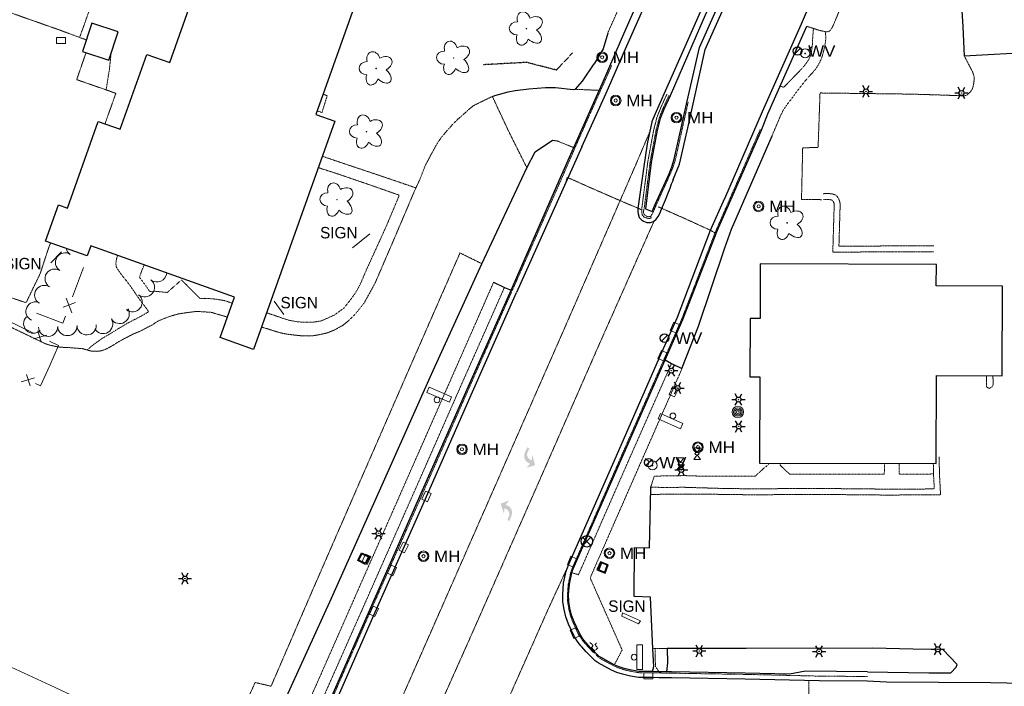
# Model space of a CAD drawing. Extents: x 386588 to 390135, y 96998 to 113606.
# Tile 9 of 93: x 387233 to 387647, y 97988 to 98268. Entities that reach past the tile are written whole.
import ezdxf
from ezdxf.enums import TextEntityAlignment as Align

# ---------------------------------------------------------------- set-up
doc = ezdxf.new("R2010")
doc.units = 0
doc.header["$MEASUREMENT"] = 0
for name, pattern in [('Wisdot1', [0.0625, 0.03125, -0.03125]), ('Wisdot3', [0.1875, 0.125, -0.0625]), ('Wisdot5', [0.1, 0.05, -0.05]), ('Wisdot6', [0.375, 0.125, -0.0625, 0.03125, -0.0625, 0.03125, -0.0625])]:
    doc.linetypes.add(name, pattern=pattern)
for name, color, linetype, lineweight in [('E_BLD', 241, 'Continuous', 25), ('E_BLD_HvyDash', 241, 'Wisdot3', 25), ('E_DRN', 40, 'Continuous', 15), ('E_DTM_SlopeTop', 3, 'Wisdot1', 25), ('E_DWY', 2, 'Wisdot3', 15), ('E_LAND_Vegetation', 3, 'Continuous', 15), ('E_LTG', 21, 'Continuous', 25), ('E_MISCPROP', 30, 'Continuous', 15), ('E_MISCPROP_Railing', 30, 'Continuous', 15), ('E_PATH_Sidewalk', 2, 'Wisdot5', 15), ('E_RDWY', 21, 'Continuous', 25), ('E_RDWY_AsphConc', 200, 'Continuous', 25), ('E_RDWY_C_and_G', 21, 'Continuous', 25), ('E_RDWY_PavtEdge', 200, 'Wisdot3', 15), ('E_SGN', 21, 'Continuous', 15), ('E_SIG', 5, 'Continuous', 30), ('E_STRUCT_Joint', 200, 'Wisdot3', 15), ('E_UTL_AG', 30, 'Continuous', 15), ('E_UTL_MH', 30, 'Continuous', 15), ('E_UTL_W', 5, 'Continuous', 25), ('E_UTL_WHydrant', 4, 'Continuous', 15), ('E_WTR_FlowLine', 4, 'Wisdot6', 15), ('P_PM', 7, 'Continuous', 25)]:
    doc.layers.add(name, color=color, linetype=linetype, lineweight=lineweight)
doc.styles.add('Style-dot_font5', font='dot_font5.shx')

# ---------------------------------------------------------------- blocks, each defined once
blk = doc.blocks.new('BSGN')
at = {"layer": 'E_SGN', "style": 'Style-dot_font5'}
blk.add_text('SIGN', height=12, dxfattribs=at).set_placement((0.0004433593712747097, 0), align=Align.MIDDLE_CENTER)
blk = doc.blocks.new('HYD')
at = {"layer": 'E_UTL_WHydrant'}
for p, q in [((-3.83600000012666, 3.837999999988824), (-8.317000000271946, 8.317999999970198)), ((3.838999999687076, 3.837999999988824), (8.31899999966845, 8.317999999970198))]:
    blk.add_line(p, q, dxfattribs=at)
for radius in [5.484997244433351, 0.4195217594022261]:
    blk.add_circle((-0.000391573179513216, 0.0004718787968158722), radius, dxfattribs=at)
blk = doc.blocks.new('INLET')
at = {"layer": 'E_DRN', "flags": 128}
blk.add_lwpolyline([(-7.5, 10), (7.5, 10), (7.5, 0), (-7.5, 0)], close=True, dxfattribs=at)
blk = doc.blocks.new('LPOL')
at = {"layer": 'E_LTG'}
for p, q in [((-4, 0), (-1.5, 0)), ((-0.75, 1.299000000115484), (-2, 3.464000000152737)), ((0.75, 1.299000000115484), (2, 3.464000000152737)), ((1.5, 0), (4, 0)), ((-2, -3.464000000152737), (-0.75, -1.299000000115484)), ((2, -3.464000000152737), (0.75, -1.299000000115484))]:
    blk.add_line(p, q, dxfattribs=at)
for radius in [1.5, 1.5, 1.5, 0.125]:
    blk.add_circle((0, 0), radius, dxfattribs=at)
blk = doc.blocks.new('MH')
at = {"layer": 'E_UTL_MH'}
for radius in [5, 4, 1.5]:
    blk.add_circle((3.053387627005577e-05, -0.0003567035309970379), radius, dxfattribs=at)
at = {"layer": 'E_UTL_MH', "style": 'Style-dot_font5', "width": 1.111111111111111}
blk.add_text('MH', height=10.8, dxfattribs=at).set_placement((10, -0.001000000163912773), align=Align.MIDDLE_LEFT)
blk = doc.blocks.new('MTR')
at = {"layer": 'E_UTL_AG', "flags": 128}
for points in [[(-3.75, 6.495000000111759), (3.75, 6.495000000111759), (0, 1.25)], [(-3.75, -6.495000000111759), (3.75, -6.495000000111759), (0, -1.25)]]:
    blk.add_lwpolyline(points, close=True, dxfattribs=at)
at = {"layer": 'E_UTL_AG'}
blk.add_ellipse((0, 0), major_axis=(2.5, 0), ratio=0.5, dxfattribs=at)
blk = doc.blocks.new('PBX')
at = {"layer": 'E_SIG'}
for p, q in [((4.944999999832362, 5.103999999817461), (-5.132000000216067, -5.077000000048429)), ((-5.132000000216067, 5), (5.03899999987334, -5.171000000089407))]:
    blk.add_line(p, q, dxfattribs=at)
blk.add_circle((-8.966494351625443e-05, 0.0004826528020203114), 7.214024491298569, dxfattribs=at)
blk = doc.blocks.new('POLE')
at = {"layer": 'E_MISCPROP'}
for radius in [4.463423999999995, 3.347567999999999, 2.231711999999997, 1.115855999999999]:
    blk.add_circle((0.0004759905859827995, -0.00033181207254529), radius, dxfattribs=at)
blk = doc.blocks.new('SGN')
at = {"flags": 128}
blk.add_lwpolyline([(-15, 3.500000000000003), (-15, 10.5), (15, 10.5), (15, 3.499999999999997)], close=True, dxfattribs=at)
blk.add_circle((0, 0), 3.500000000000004)
blk = doc.blocks.new('SIGN')
at = {"layer": 'E_SGN', "lineweight": 13, "style": 'Style-dot_font5'}
blk.add_text('SIGN', height=12, dxfattribs=at).set_placement((0.0004433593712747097, 0), align=Align.MIDDLE_CENTER)
blk = doc.blocks.new('DTRE')
at = {"layer": 'E_LAND_Vegetation'}
blk.add_circle((-0.1836800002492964, 0), 0.1831067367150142, dxfattribs=at)
for centre, major_axis, ratio in [((-1.870302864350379, 5.319684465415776), (1.359319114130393, -4.981118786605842), 0.7828630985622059), ((4.055502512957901, 2.735869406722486), (-5.27227899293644, -2.928492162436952), 0.6919162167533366), ((-5.871854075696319, 0.1519894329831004), (4.932001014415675, -0.1226139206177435), 0.8320222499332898), ((-2.492468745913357, -5.243435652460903), (1.802061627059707, 4.856219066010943), 0.7168956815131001), ((3.542152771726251, -3.706719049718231), (-5.012431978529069, 4.581562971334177), 0.5602491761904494)]:
    blk.add_ellipse(centre, major_axis=major_axis, ratio=ratio, start_param=1.570796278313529, end_param=4.712388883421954, dxfattribs=at)
blk = doc.blocks.new('WV')
at = {"layer": 'E_UTL_W'}
blk.add_line((-2.82799999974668, -2.82799999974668), (2.828000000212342, 2.828000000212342), dxfattribs=at)
blk.add_circle((0.0003282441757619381, 0.0003653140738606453), 4, dxfattribs=at)
at = {"layer": 'E_UTL_W', "style": 'Style-dot_font5', "width": 1.111111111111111}
blk.add_text('WV', height=10.8, dxfattribs=at).set_placement((10, 0), align=Align.MIDDLE_LEFT)

msp = doc.modelspace()

# ---------------------------------------------------------------- hatches: boundary and pattern name
at = {"layer": 'P_PM', "linetype": 'Continuous', "lineweight": 25}
h = msp.add_hatch(color=7, dxfattribs=at)
edge = h.paths.add_edge_path()
edge.add_line((387447.4199958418, 98087.70032315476), (387446.5040313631, 98088.1015825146))
edge.add_line((387446.5040313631, 98088.1015825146), (387445.4651708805, 98085.7301504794))
edge.add_line((387445.4651708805, 98085.7301504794), (387445.496168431, 98085.80386614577))
edge.add_arc((387448.5016712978, 98084.48722113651), 3.281250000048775, 156.3428264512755, 246.3427839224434)
edge.add_line((387447.1850240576, 98081.48171924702), (387447.1063302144, 98081.51652578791))
edge.add_line((387447.1063302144, 98081.51652578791), (387447.7145306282, 98081.25008957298))
edge.add_line((387447.7145306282, 98081.25008957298), (387446.2209776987, 98079.49052580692))
edge.add_line((387446.2209776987, 98079.49052580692), (387449.7928917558, 98080.65622172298))
edge.add_line((387449.7928917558, 98080.65622172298), (387448.6681808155, 98085.03444913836))
edge.add_line((387448.6681808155, 98085.03444913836), (387448.3623344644, 98082.70131576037))
edge.add_line((387448.3623344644, 98082.70131576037), (387447.8377907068, 98082.93110034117))
edge.add_arc((387448.74067654, 98085.02746877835), 2.282534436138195, 156.6983504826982, 246.698917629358, ccw=False)
edge.add_line((387446.6443170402, 98085.93037536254), (387447.4199958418, 98087.70032315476))
h = msp.add_hatch(color=7, dxfattribs=at)
edge = h.paths.add_edge_path()
edge.add_line((387438.1713338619, 98057.56820494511), (387439.1110158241, 98057.22615551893))
edge.add_line((387439.1110158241, 98057.22615551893), (387439.9965817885, 98059.65899211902))
edge.add_line((387439.9965817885, 98059.65899211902), (387439.9703467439, 98059.58345027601))
edge.add_arc((387436.8870200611, 98060.70581302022), 3.281249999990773, 339.9979717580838, 429.9979292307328)
edge.add_line((387438.0093850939, 98063.78913886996), (387438.0901378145, 98063.7594199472))
edge.add_line((387438.0901378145, 98063.7594199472), (387437.4661889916, 98063.98654076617))
edge.add_line((387437.4661889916, 98063.98654076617), (387438.8445297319, 98065.83774086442))
edge.add_line((387438.8445297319, 98065.83774086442), (387435.354195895, 98064.44670286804))
edge.add_line((387435.354195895, 98064.44670286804), (387436.7557356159, 98060.14908301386))
edge.add_line((387436.7557356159, 98060.14908301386), (387436.9122201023, 98062.496968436))
edge.add_line((387436.9122201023, 98062.496968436), (387437.4503458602, 98062.30109149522))
edge.add_arc((387436.6829423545, 98060.15142749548), 2.282534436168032, -19.646504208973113, 70.3540629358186, ccw=False)
edge.add_line((387438.8325987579, 98059.38400271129), (387438.1713338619, 98057.56820494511))

# ---------------------------------------------------------------- linework, layer by layer
at = {"layer": 'E_BLD'}
for p, q in [((387296.2439999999, 98249.74200000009), (387317.23, 98308.57400000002)), ((387378.577, 98286.68999999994), (387357.632, 98227.9750000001)), ((387263.568, 98266.30899999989), (387259.628, 98254.44699999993)), ((387274.598, 98262.64500000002), (387263.568, 98266.30899999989)), ((387270.6570000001, 98250.78300000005), (387274.598, 98262.64500000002)), ((387259.628, 98254.44699999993), (387270.6570000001, 98250.78300000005)), ((387275.423, 98221.7080000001), (387286.645, 98253.16599999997)), ((387286.645, 98253.16599999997), (387296.2439999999, 98249.74200000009)), ((387253.25, 98188.58899999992), (387266.233, 98224.98600000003)), ((387266.233, 98224.98600000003), (387275.423, 98221.7080000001)), ((387365.709, 98225.09300000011), (387331.523, 98129.25900000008)), ((387357.632, 98227.9750000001), (387365.709, 98225.09300000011)), ((387244.0970000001, 98174.78399999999), (387249.4990000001, 98189.92699999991)), ((387249.4990000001, 98189.92699999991), (387253.25, 98188.58899999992)), ((387261.534, 98168.56400000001), (387244.0970000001, 98174.78399999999)), ((387263.0260000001, 98172.74600000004), (387261.534, 98168.56400000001)), ((387323.4809999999, 98151.1810000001), (387263.0260000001, 98172.74600000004)), ((387544.4639999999, 98165.21600000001), (387544.389, 98142.2479999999)), ((387618.4879999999, 98164.97699999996), (387544.4639999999, 98165.21600000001)), ((387618.4580000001, 98155.93399999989), (387618.4879999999, 98164.97699999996)), ((387646.2550000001, 98155.84499999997), (387618.4580000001, 98155.93399999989)), ((387646.1340000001, 98118.1939999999), (387646.2550000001, 98155.84499999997)), ((387317.4510000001, 98134.2790000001), (387323.4809999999, 98151.1810000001)), ((387540.2, 98142.26099999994), (387540.122, 98117.73200000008)), ((387544.389, 98142.2479999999), (387540.2, 98142.26099999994)), ((387331.523, 98129.25900000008), (387317.4510000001, 98134.2790000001)), ((387540.122, 98117.73200000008), (387544.247, 98117.71900000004)), ((387544.247, 98117.71900000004), (387544.1300000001, 98081.53099999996)), ((387618.433, 98081.29099999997), (387618.5530000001, 98118.28300000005)), ((387618.5530000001, 98118.28300000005), (387646.1340000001, 98118.1939999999)), ((387544.1300000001, 98081.53099999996), (387618.433, 98081.29099999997))]:
    msp.add_line(p, q, dxfattribs=at)
at = {"layer": 'E_BLD_HvyDash', "flags": 128}
for points in [[(387472.8769999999, 98006.22699999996), (387474.1669999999, 98004.83900000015)], [(387474.9550000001, 98005.16300000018), (387475.6359999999, 98005.96400000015)], [(387474.1669999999, 98004.83900000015), (387473.531, 98004.0669999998)], [(387473.531, 98004.0669999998), (387474.8459999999, 98002.62800000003)], [(387474.8459999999, 98002.62800000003), (387476.2489999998, 98003.8879999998)], [(387476.2489999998, 98003.8879999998), (387474.9550000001, 98005.16300000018)]]:
    msp.add_lwpolyline(points, dxfattribs=at)
at = {"layer": 'E_DTM_SlopeTop', "flags": 128}
msp.add_lwpolyline([(387465.514, 98253.75900000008), (387458.7799999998, 98246.57800000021), (387446.2749999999, 98249.78599999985), (387428.0269999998, 98248.80200000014)], dxfattribs=at)
at = {"layer": 'E_DWY', "flags": 128}
for points in [[(387184.8500000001, 98308.97799999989), (387182.841, 98301.7749999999), (387182.274, 98299.60499999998), (387181.7779999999, 98297.85899999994), (387181.2579999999, 98295.99699999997), (387180.9040000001, 98294.74399999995), (387180.662, 98293.45399999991), (387180.5830000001, 98292.44299999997), (387180.602, 98291.55499999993), (387180.845, 98290.58400000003), (387181.2919999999, 98289.74600000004), (387181.8970000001, 98288.99200000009), (387182.827, 98287.902), (387183.6910000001, 98287.179), (387184.3899999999, 98286.68599999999), (387185.6189999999, 98285.93699999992), (387186.912, 98285.03799999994), (387193.645, 98279.804), (387197.76, 98278.11499999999), (387198.7960000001, 98281.41599999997), (387249.9410000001, 98263.41100000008), (387261.2150000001, 98259.22600000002)], [(387564.023, 98264.98699999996), (387568.9820000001, 98263.36499999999), (387571.0249999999, 98262.8600000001), (387571.905, 98262.63299999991), (387572.7439999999, 98262.59700000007), (387573.639, 98263.00499999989), (387574.4310000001, 98263.97699999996), (387575.2150000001, 98265.48200000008), (387576.422, 98268.4750000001), (387583.2649999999, 98284.75099999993), (387583.8260000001, 98286.1540000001), (387585.301, 98289.5560000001), (387585.3999999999, 98290.7790000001), (387585.094, 98291.81400000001), (387584.406, 98292.52799999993), (387583.791, 98293.05199999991), (387583.227, 98293.57400000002), (387578.5889999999, 98298.62899999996)], [(387261.0919999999, 98253.9609999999), (387257.1470000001, 98242.57799999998), (387273.602, 98236.82300000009), (387269.0390000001, 98223.9850000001)], [(387630.1950000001, 98252.59000000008), (387633.719, 98245.77600000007), (387634.3810000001, 98243.69999999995), (387634.2660000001, 98241.18599999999), (387633.7, 98238.85199999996), (387632.9879999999, 98237.63500000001), (387631.399, 98236.0859999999), (387630.4609999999, 98235.804), (387629.4539999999, 98235.77200000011), (387618.976, 98236.1499999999), (387607.4369999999, 98236.48900000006), (387569.5900000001, 98236.9609999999), (387568.7709999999, 98214.13400000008), (387562.2949999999, 98213.8770000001), (387562.031, 98202.37599999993), (387561.8049999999, 98192.24200000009), (387570.3999999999, 98192.14299999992)], [(387424.172, 98231.76600000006), (387431.8490000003, 98235.50700000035)], [(387424.172, 98231.76600000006), (387422.466, 98230.48600000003), (387420.1440000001, 98228.38199999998), (387417.47, 98226.0390000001), (387415.3540000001, 98223.98099999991), (387412.5719999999, 98220.85499999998), (387410.5290000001, 98218.45100000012), (387408.997, 98216.25600000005), (387407.372, 98213.42599999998), (387405.8740000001, 98210.65899999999), (387404.544, 98208.179), (387403.7239999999, 98206.62100000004), (387402.6939999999, 98204.06400000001), (387401.6699999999, 98201.28799999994), (387399.4439999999, 98196.50699999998), (387391.423, 98177.66999999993), (387382.523, 98157.0149999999), (387378.084, 98148.95399999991), (387374.4110000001, 98144.2620000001), (387371.612, 98141.5149999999), (387369.111, 98139.40599999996), (387365.3729999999, 98137.37599999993), (387362.388, 98136.17100000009), (387359.3570000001, 98135.49099999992), (387356.807, 98135.04799999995), (387354.578, 98134.88899999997), (387351.469, 98134.98999999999), (387348.4909999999, 98135.30099999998), (387345.8940000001, 98135.63199999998), (387343.7409999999, 98135.99600000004), (387341.784, 98136.51300000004), (387339.943, 98137.06700000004), (387337.8149999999, 98137.76099999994), (387336.825, 98138.06300000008), (387334.868, 98138.63500000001)], [(387570.936, 98194.6540000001), (387573.2820000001, 98194.74900000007), (387574.814, 98194.53700000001), (387576.4950000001, 98193.94500000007), (387577.5889999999, 98192.15500000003), (387577.969, 98190.86199999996), (387578.0460000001, 98189.70500000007), (387578.0090000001, 98188.89899999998), (387577.5290000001, 98172.65100000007), (387617.4140000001, 98172.74200000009)], [(387571.0360000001, 98192.15599999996), (387573.1599999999, 98192.24200000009), (387574.2220000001, 98192.09499999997), (387574.8260000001, 98191.88299999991), (387575.2830000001, 98191.13299999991), (387575.493, 98190.42100000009), (387575.5419999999, 98189.679), (387575.5109999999, 98188.99399999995), (387574.9539999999, 98170.14400000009), (387617.4199999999, 98170.24200000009)], [(387320.5009999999, 98142.82899999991), (387313.5360000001, 98144.8629999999), (387311.767, 98144.96999999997), (387307.4939999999, 98145.2209999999), (387303.5689999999, 98144.72699999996), (387299.9480000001, 98144.17500000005), (387296.659, 98143.2479999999), (387293.9129999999, 98142.2350000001), (387291.422, 98141.21600000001), (387288.885, 98139.54499999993), (387286.3640000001, 98138.24699999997), (387283.702, 98136.85499999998), (387281.0730000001, 98135.79000000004), (387278.581, 98134.5249999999), (387276.4369999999, 98133.37599999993), (387274.398, 98132.26399999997), (387272.558, 98131.06000000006), (387270.7039999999, 98130.02600000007), (387269.0249999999, 98129.18500000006), (387267.473, 98128.65599999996), (387265.6429999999, 98128.44699999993), (387264.24, 98128.5020000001), (387263.7290000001, 98128.49200000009), (387262.2890000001, 98128.78199999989), (387261.1100000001, 98129.1399999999), (387259.6440000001, 98129.57199999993), (387257.652, 98129.72799999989), (387255.2620000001, 98129.9040000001), (387253.1969999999, 98130.09000000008), (387251.5600000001, 98130.12400000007), (387249.2109999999, 98130.30000000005), (387247.659, 98130.65500000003), (387246.581, 98130.87899999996), (387245.0360000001, 98131.294), (387244.2679999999, 98131.51300000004), (387215.6000000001, 98145.26399999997), (387186.0260000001, 98159.90500000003), (387168.5970000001, 98168.92200000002), (387160.6950000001, 98172.57799999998), (387157.375, 98174.48200000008), (387155.814, 98175.92500000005), (387155.0020000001, 98177.49200000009), (387154.5700000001, 98178.60899999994), (387154.463, 98180.31300000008), (387154.915, 98181.77300000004), (387156.017, 98182.26900000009), (387157.365, 98182.17599999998), (387158.3640000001, 98181.83499999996), (387159.122, 98181.554), (387201.1170000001, 98163.17699999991), (387227.362, 98151.71500000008), (387235.578, 98148.95999999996), (387236.1410000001, 98149.30499999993), (387236.567, 98150.29700000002), (387241.7520000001, 98161.01900000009), (387245.4240000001, 98172.10899999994), (387246.189, 98174.03799999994)], [(387639.5149999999, 98118.21500000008), (387639.5390000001, 98115.02000000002), (387639.5530000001, 98113.65699999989), (387639.8019999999, 98113.30799999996), (387640.1710000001, 98113.10400000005), (387640.605, 98113.00399999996), (387641.0760000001, 98113.04799999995), (387641.5290000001, 98113.29499999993), (387641.851, 98113.58400000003), (387642.04, 98113.875), (387642.2379999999, 98114.19299999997), (387642.3729999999, 98114.58400000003), (387642.25, 98118.206)], [(387619.639, 98084.15800000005), (387619.7919999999, 98076.94100000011), (387620.2420000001, 98068.14500000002), (387596.0549999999, 98068.1000000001), (387573.659, 98068.32000000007), (387556.4990000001, 98068.33199999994), (387543.0859999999, 98068.16599999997), (387527.5630000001, 98068.38899999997), (387510.4129999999, 98068.48200000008), (387498.3714369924, 98068.35293399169)], [(387617.199, 98081.29499999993), (387617.2930000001, 98076.85100000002), (387617.611, 98070.6399999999), (387596.0649999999, 98070.6000000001), (387573.672, 98070.82000000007), (387556.4850000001, 98070.83199999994), (387543.088, 98070.66599999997), (387527.5870000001, 98070.88899999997), (387512.676, 98071.342)]]:
    msp.add_lwpolyline(points, dxfattribs=at)
at = {"layer": 'E_LAND_Vegetation'}
for centre, radius, start, end in [((387256.6527826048, 98172.60667975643), 4.059852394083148, 192.6438638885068, 237.3325277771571), ((387252.271532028, 98165.77164012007), 4.059852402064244, 57.34785000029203, 237.3325277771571), ((387247.8902814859, 98158.93660043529), 4.059852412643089, 57.34785000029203, 237.3325277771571), ((387290.9333840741, 98161.62741118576), 4.059852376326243, 230.509038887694, 356.0293750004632), ((387243.5090309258, 98152.10156074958), 4.059852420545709, 57.34785000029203, 237.3325277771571), ((387285.7694130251, 98155.36270638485), 4.059852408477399, 230.509038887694, 50.49371666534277), ((387280.6054419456, 98149.09800155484), 4.059852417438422, 230.509038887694, 50.49371666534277), ((387239.8433540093, 98145.18140857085), 4.059852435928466, 64.91526944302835, 244.8999472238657), ((387275.1887974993, 98144.17207324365), 4.059852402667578, 211.340336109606, 31.32501388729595), ((387238.9076568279, 98140.10228496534), 4.059852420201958, 135.4480166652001, 315.4326944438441), ((387268.2541177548, 98139.95030341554), 4.059852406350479, 211.340336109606, 31.32501388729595), ((387245.1070279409, 98138.79541391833), 4.059852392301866, 182.148597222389, 2.133275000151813), ((387253.2200505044, 98139.09870934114), 4.05985239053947, 182.148597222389, 2.133275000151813), ((387261.3330730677, 98139.40200478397), 4.059852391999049, 182.148597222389, 2.133275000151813)]:
    msp.add_arc(centre, radius, start, end, dxfattribs=at)
at = {"layer": 'E_MISCPROP_Railing'}
for p, q in [((387252.7520000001, 98150.71699999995), (387255.0390000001, 98144.64100000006)), ((387256.6710000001, 98149.01699999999), (387251.4709999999, 98147.02600000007)), ((387238.9790000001, 98133.74300000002), (387244.6359999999, 98135.25499999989)), ((387240.8530000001, 98137.10899999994), (387242.1780000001, 98132.26600000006)), ((387239.3459999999, 98117.3500000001), (387233.746, 98115.63899999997)), ((387237.5919999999, 98113.91999999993), (387236.0970000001, 98118.71299999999))]:
    msp.add_line(p, q, dxfattribs=at)
at = {"layer": 'E_MISCPROP_Railing', "flags": 128}
for points in [[(387260.014, 98163.63400000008), (387255.432, 98151.348)], [(387252.4029999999, 98143.22600000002), (387251.3189999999, 98140.3189999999), (387240.297, 98144.54799999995)], [(387228.0320000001, 98141.40699999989), (387238.6510000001, 98136.20399999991)], [(387245.6699999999, 98132.76399999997), (387249.534, 98130.87100000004), (387245.801, 98122.52600000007)], [(387245.801, 98122.52600000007), (387241.952, 98113.92299999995), (387239.76, 98114.90100000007)], [(387220.3289999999, 97999.9609999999), (387246.024, 97988.19900000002), (387285.7520000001, 97969.65699999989), (387323.206, 97952.17299999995)]]:
    msp.add_lwpolyline(points, dxfattribs=at)
at = {"layer": 'E_PATH_Sidewalk', "flags": 128}
for points in [[(387480.3507948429, 98262.11361490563), (387491.4378091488, 98287.00562185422), (387507.3418297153, 98322.81963184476), (387515.3418399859, 98340.67563682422), (387516.2491427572, 98343.77345145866), (387516.5558426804, 98345.6806381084), (387516.7063146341, 98348.0233495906), (387516.8068453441, 98350.97763932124), (387516.6147661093, 98353.67792232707), (387515.6938484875, 98357.75764070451), (387515.3338494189, 98359.76664111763), (387518.6468476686, 98355.0116404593), (387527.7898513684, 98359.15364249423)], [(387265.8130000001, 98281.44999999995), (387263.148, 98273.78399999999), (387261.584, 98269.28600000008), (387260.085, 98264.96500000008), (387258.351, 98260.2890000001)], [(387549.4040000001, 98218.96799999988), (387553.0800000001, 98227.65100000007), (387554.2320000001, 98229.92699999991), (387555.8459999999, 98232.25600000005), (387557.703, 98234.64100000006), (387559.4569999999, 98237.04900000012), (387561.2250000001, 98239.34700000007), (387563.1769999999, 98241.8459999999), (387564.8589999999, 98243.79000000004), (387566.294, 98245.29700000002), (387567.7720000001, 98247.04900000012), (387568.5900000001, 98248.28300000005), (387569.358, 98249.66800000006), (387569.9939999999, 98251.02399999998), (387570.473, 98252.3189999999), (387570.9299999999, 98253.973), (387571.3959999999, 98255.75799999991), (387571.767, 98257.83499999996), (387572.0179999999, 98259.51600000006), (387571.9029999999, 98262.63400000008)], [(387566.821, 98264.07199999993), (387566.452, 98259.54799999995), (387566.436, 98257.6540000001), (387566.1810000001, 98255.65299999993), (387565.9269999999, 98254.08700000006), (387565.483, 98252.42999999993), (387564.8840000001, 98251.10199999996), (387563.9709999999, 98249.69299999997), (387562.8370000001, 98248.19999999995), (387561.5930000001, 98246.81600000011), (387559.638, 98244.82799999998), (387557.4750000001, 98242.55499999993), (387555.966, 98241), (387555.1599999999, 98240.17800000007), (387554.6410000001, 98239.706), (387554.5220000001, 98239.56799999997), (387554.2890000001, 98239.36499999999), (387552.828, 98239.83499999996)], [(387271.618, 98253.67599999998), (387271.47, 98252.45699999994), (387270.8659999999, 98246.69299999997), (387269.514, 98238.25300000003)], [(387360.652, 98236.44100000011), (387362.4350000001, 98235.84400000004), (387360.2450000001, 98228.76000000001), (387358.1669999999, 98229.47399999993)], [(387360.456, 98210.36599999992), (387368.625, 98207.58700000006), (387386.2120000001, 98201.70999999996), (387399.723, 98197.10400000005)], [(387358.75, 98205.5859999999), (387366.544, 98203.07499999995), (387381.0519999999, 98198.12199999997), (387392.746, 98194.01600000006), (387387.5360000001, 98181.5830000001), (387383.0249999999, 98171.65800000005), (387379.2490000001, 98163.402), (387376.298, 98156.55700000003), (387374.175, 98152.75900000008), (387371.9240000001, 98149.68800000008), (387369.4210000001, 98146.60499999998), (387365.6089999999, 98143.79300000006), (387359.925, 98141.2080000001), (387356.0279999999, 98140.64100000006), (387352.2290000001, 98140.65800000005), (387349.358, 98140.94999999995), (387346.466, 98141.48999999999), (387343.1910000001, 98142.51300000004), (387340.3049999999, 98143.55199999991), (387338.6329999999, 98144.08199999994), (387336.997, 98144.60400000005)], [(387274.314, 98168.71900000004), (387274.1310000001, 98168.21900000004), (387273.7520000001, 98166.652), (387273.6189999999, 98165.11899999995), (387273.8430000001, 98163.73999999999), (387274.426, 98162.83700000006), (387275.5020000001, 98161.30300000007), (387276.5419999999, 98159.91100000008), (387277.932, 98158.19800000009), (387279.3970000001, 98156.29799999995), (387280.7990000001, 98154.30000000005), (387282.2220000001, 98152.17699999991), (387283.763, 98150.00300000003), (387284.996, 98148.37999999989), (387286.125, 98146.91299999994), (387286.9029999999, 98145.86400000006), (387287.3659999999, 98145.06000000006), (387283.9720000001, 98143.10199999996), (387278.5330000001, 98140.27300000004), (387274.2239999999, 98137.69900000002), (387270.5060000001, 98135.41100000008), (387267.6850000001, 98133.78799999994), (387266.3530000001, 98132.80199999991), (387264.834, 98131.74099999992), (387263.2930000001, 98130.56400000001), (387261.5530000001, 98129.00600000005)], [(387322.585, 98148.66999999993), (387319.304, 98149.73600000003), (387315.713, 98150.3629999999), (387313.6070000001, 98150.55199999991), (387311.743, 98150.68399999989), (387310.6329999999, 98150.71600000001), (387309.936, 98150.67800000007), (387309.0249999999, 98150.58499999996), (387306.4339999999, 98153.15299999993), (387301.1899999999, 98158.44100000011), (387295.3729999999, 98153.32799999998), (387295.219, 98153.17100000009), (387290.1939999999, 98153.66100000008), (387287.811, 98153.60299999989), (387286.1429999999, 98156.07899999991), (387283.5120000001, 98159.5859999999), (387284.0209999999, 98160.98699999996), (387284.6499999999, 98162.7209999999), (387285.1329999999, 98163.81700000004), (387285.4650000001, 98164.74099999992)], [(387413.977, 98115.66500000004), (387432.3990000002, 98157.47800000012)], [(387418.3640000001, 98113.36400000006), (387436.932, 98155.304)], [(387489.037, 98082.43399999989), (387507.182, 98123.40700000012)], [(387493.6940000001, 98080.50400000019), (387511.568, 98121.17199999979)], [(387393.0640000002, 98068.2379999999), (387413.977, 98115.66500000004)], [(387397.5449999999, 98066.13599999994), (387418.3640000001, 98113.36400000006)], [(387468.0499999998, 98034.62000000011), (387489.037, 98082.43399999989)], [(387472.9619999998, 98033.29600000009), (387493.6940000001, 98080.50400000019)], [(387547.9510000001, 98081.51799999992), (387547.9539999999, 98080.85800000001), (387546.0560000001, 98079.44500000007), (387542.425, 98076.07600000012), (387530.1540000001, 98076.01000000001), (387518.595, 98076.06099999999), (387512.666, 98076.25900000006)], [(387596.7220000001, 98081.36199999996), (387596.6669999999, 98079.98600000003), (387596.5919999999, 98076.83799999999), (387587.423, 98076.82799999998), (387570.5900000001, 98076.81099999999), (387556.8060000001, 98076.92599999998), (387555.4820000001, 98078.07799999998), (387552.798, 98080.69200000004), (387552.781, 98081.50300000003)], [(387617.291, 98076.95299999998), (387612.548, 98076.86800000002), (387602.7820000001, 98076.87199999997), (387602.818, 98080.2919999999), (387602.8200000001, 98081.34100000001)], [(387498.4040000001, 98071.37000000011), (387499.912, 98076.04799999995)], [(387499.912, 98076.04799999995), (387512.6660000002, 98076.25900000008)], [(387372.3599999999, 98021.27300000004), (387393.0640000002, 98068.2379999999)], [(387498.4040000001, 98071.37000000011), (387503.7209999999, 98071.30899999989)], [(387503.7209999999, 98071.30899999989), (387512.676, 98071.34200000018)], [(387376.949, 98019.56600000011), (387397.5449999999, 98066.13599999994)], [(387465.2910000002, 98035.46400000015), (387468.0499999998, 98034.62000000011)], [(387486.4240000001, 98002.98199999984), (387472.9619999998, 98033.29600000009)], [(387352.6069999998, 97976.50100000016), (387372.3599999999, 98021.27300000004)], [(387356.8429999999, 97974.179), (387376.949, 98019.56600000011)], [(387483.1239999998, 97996.83499999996), (387486.4240000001, 98002.98199999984)]]:
    msp.add_lwpolyline(points, dxfattribs=at)
at = {"layer": 'E_RDWY'}
msp.add_line((387469.4269999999, 98214.2749999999), (387441.9834702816, 98153.1027746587, 1600.012), dxfattribs=at)
at = {"layer": 'E_RDWY', "flags": 128}
for points in [[(387469.4269999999, 98214.2749999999), (387479.686, 98236.87800000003), (387487.851, 98255.54499999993), (387501.121, 98285.56600000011), (387519.054, 98326.91299999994), (387528.787, 98349.9439999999), (387529.9639999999, 98353.49099999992), (387530.4280000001, 98355.97600000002), (387530.6440000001, 98357.78199999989), (387530.689, 98358.88400000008), (387530.0306809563, 98361.23680574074)], [(387507.8910000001, 98200.6229999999), (387510.4709999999, 98207.1270000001), (387514.1229999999, 98222.8330000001), (387521.3149999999, 98255.28000000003), (387559.9169999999, 98341.71999999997), (387562.3359999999, 98347.02200000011), (387562.824, 98348.91299999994), (387562.7849999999, 98350.456), (387562.0009999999, 98352.32000000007), (387560.821, 98353.34100000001), (387558.922, 98354.15699999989), (387557.351, 98353.85199999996), (387556.054, 98353.28399999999), (387555.3130000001, 98352.45100000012), (387554.852, 98351.8459999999), (387554.2069999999, 98350.97200000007), (387540.598, 98319.90500000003), (387517.034, 98266.16999999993), (387500.7350000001, 98229.2109999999), (387499.0589999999, 98225.2250000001), (387498.9199999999, 98224.78399999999)], [(387561.7379999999, 98266.00300000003), (387576.277, 98299.581), (387584.111, 98318.61899999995), (387591.334, 98337.06300000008), (387594.9140000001, 98346.81499999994), (387595.9180000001, 98349.00499999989), (387596.8759999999, 98350.65100000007), (387597.801, 98351.75499999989), (387598.6869999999, 98352.53700000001), (387599.5449999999, 98353.20299999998), (387601.189, 98354.00099999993), (387602.3899999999, 98354.402), (387603.72, 98354.72200000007), (387604.7849999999, 98354.96900000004), (387606.382, 98354.94100000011), (387607.5120000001, 98354.82899999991), (387608.4790000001, 98354.62400000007), (387609.6610000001, 98354.36499999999), (387620.1669999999, 98350.8870000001), (387621.8559999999, 98350.39700000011), (387625.2320000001, 98349.14400000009), (387624.362, 98346.80000000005)], [(387513.7199999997, 98233.46199999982), (387518.929, 98256.06799999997), (387557.639, 98342.7479999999), (387559.97, 98347.8600000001), (387560.3160000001, 98349.19900000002), (387560.298, 98349.92100000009), (387559.922, 98350.81300000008), (387559.4790000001, 98351.19699999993), (387558.6429999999, 98351.5560000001), (387558.1000000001, 98351.44999999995), (387557.558, 98351.21299999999), (387557.243, 98350.8600000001), (387556.852, 98350.3459999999), (387556.385, 98349.71200000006), (387542.888, 98318.902), (387519.3219999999, 98265.16299999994), (387506.5869999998, 98235.77799999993)], [(387628.926, 98276.15999999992), (387629.6359999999, 98264.76799999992), (387630.1950000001, 98252.59000000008)], [(387529.5209999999, 98192.68599999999), (387545.3559999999, 98229.19900000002), (387561.7379999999, 98266.00300000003)], [(387544.9180000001, 98221.39099999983), (387547.645, 98228.19299999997), (387564.023, 98264.98699999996)], [(387630.1939999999, 98252.62199999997), (387660.5689999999, 98254.27799999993), (387680.3899999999, 98255.45200000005), (387733.348, 98257.9169999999), (387763.0490000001, 98259.11800000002), (387786.4140000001, 98260.6129999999), (387829.6629999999, 98262.35800000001), (387837.9129999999, 98262.554)], [(387498.9199999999, 98224.78399999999), (387496.9310000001, 98215.57700000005), (387495.406, 98205.10499999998), (387493.1710000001, 98189.43299999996), (387493.067, 98188.45100000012), (387492.9739999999, 98187.25), (387493.112, 98186.1640000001), (387493.5449999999, 98184.67400000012), (387494.4850000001, 98183.7479999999), (387495.3859999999, 98183.06499999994), (387496.7749999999, 98182.544), (387498.2779999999, 98182.54700000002), (387499.6470000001, 98182.99200000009), (387500.7660000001, 98183.96600000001), (387501.483, 98185.03399999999), (387502.182, 98186.39400000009), (387502.936, 98188.10700000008), (387503.8200000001, 98190.17699999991), (387504.6440000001, 98192.10899999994), (387505.6140000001, 98194.6129999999), (387506.5619999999, 98197.04600000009), (387507.1969999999, 98198.74200000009), (387507.6669999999, 98199.96200000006), (387507.932, 98200.73300000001)], [(387523.5041885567, 98179.39504450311), (387529.537, 98192.72200000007)], [(387668.824, 98000.40699999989), (387668.8659999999, 97988.71800000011), (387641.28, 97989.23900000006), (387597.564, 97989.48200000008), (387589.4487011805, 97989.86722365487)], [(387589.4910000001, 97993.86700000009), (387615.388, 97993.38899999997), (387624.5260000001, 97993.37199999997)]]:
    msp.add_lwpolyline(points, dxfattribs=at)
at = {"layer": 'E_RDWY_AsphConc'}
for p, q in [((387480.3507948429, 98262.11361490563, 1601.323), (387478.4178780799, 98255.46032637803)), ((387478.4178780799, 98255.46032637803), (387474.5809999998, 98249.16399999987))]:
    msp.add_line(p, q, dxfattribs=at)
at = {"layer": 'E_RDWY_AsphConc', "flags": 128}
for points in [[(387431.8489999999, 98235.50700000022), (387432.8659999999, 98235.83900000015), (387438.4745358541, 98237.48805144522), (387438.4745358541, 98237.48805144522), (387441.3900000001, 98238.04999999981), (387441.3900000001, 98238.04999999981), (387447.1234083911, 98238.68951243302), (387447.1234083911, 98238.68951243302), (387454.2280000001, 98239.2749999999), (387454.2280000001, 98239.2749999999), (387458.3768738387, 98239.25696557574), (387458.3768738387, 98239.25696557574), (387465.7800000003, 98238.37199999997), (387465.7800000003, 98238.37199999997), (387466.8730000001, 98238.51099999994), (387469.7760000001, 98241.9589999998), (387474.5809999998, 98249.16399999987)], [(387343.1809999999, 97955.46400000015), (387339.9589999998, 97957.42100000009), (387338.415, 97961.06000000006), (387336.8760000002, 97962.24200000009), (387343.852, 97980.04000000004), (387364.2489999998, 98024.82599999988), (387385.5049999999, 98072.42700000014), (387406.3420000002, 98118.8620000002), (387427.4399999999, 98165.25799999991), (387446.3659999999, 98205.56399999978), (387449.7990000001, 98212.2629999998), (387457.0830000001, 98217.20299999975), (387459.0609999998, 98216.84400000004)], [(387504.4509999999, 98124.82400000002), (387507.182, 98123.40700000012), (387511.568, 98121.17199999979), (387518.5079999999, 98138.95999999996), (387529.6359999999, 98171.89800000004), (387532.432, 98179.82700000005), (387549.4040000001, 98218.96799999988)], [(387432.3990000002, 98157.47800000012), (387436.932, 98155.304), (387439.6979999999, 98154.11599999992)], [(387499.1269999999, 97993.92299999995), (387499.719, 97996.1540000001), (387499.3309999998, 98003.5419999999), (387498.2790000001, 98025.16800000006), (387491.5040000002, 98025.45599999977), (387491.5929999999, 98046.06399999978), (387497.946, 98045.93800000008), (387498.4249999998, 98071.17499999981), (387498.4040000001, 98071.37000000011)], [(387591.6699999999, 98003.76699999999), (387538.5109999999, 98003.68699999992), (387505.2749999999, 98003.70300000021), (387505.4500000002, 97997.56099999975), (387505.0210000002, 97993.81100000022)], [(387624.612, 97993.37199999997), (387626.825, 97995.78499999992), (387627.273, 97996.88299999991), (387621.213, 98003.24099999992), (387608.7139999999, 98003.35199999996), (387591.6345982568, 98003.76694672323)]]:
    msp.add_lwpolyline(points, dxfattribs=at)
for points in [[(387380.2749999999, 98042.196), (387378.5839999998, 98038.91999999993), (387375.273, 98040.60099999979), (387376.8999999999, 98043.88599999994)], [(387379.7310000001, 98042.1540000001), (387378.3279999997, 98039.44700000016), (387375.7710000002, 98040.75400000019), (387377.037, 98043.446)], [(387479.2850000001, 98035.31399999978), (387480.5720000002, 98038.7749999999), (387477.3620000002, 98040.05700000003), (387475.7820000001, 98036.71499999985)], [(387479.0959999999, 98035.76099999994), (387480.1179999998, 98038.57599999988), (387477.372, 98039.70500000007), (387476.3870000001, 98036.8339999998)]]:
    msp.add_lwpolyline(points, close=True, dxfattribs=at)
at = {"layer": 'E_RDWY_C_and_G', "flags": 128}
for points in [[(387486.1217946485, 98259.60861505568), (387496.8268086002, 98283.93862182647)], [(387298.9377424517, 97835.24903439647), (387319.7229999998, 97882.36500000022), (387329.0580000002, 97903.70399999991), (387329.1140000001, 97903.86500000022), (387332.1660000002, 97910.72999999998), (387339.5899999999, 97927.57599999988), (387350.1510000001, 97951.45099999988), (387352.6370000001, 97956.97999999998), (387359.4369999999, 97972.38200000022), (387379.7599999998, 98018.58999999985), (387399.889, 98064.06499999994), (387421.2540000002, 98112.5129999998), (387439.6979999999, 98154.11599999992), (387460.568, 98201.3999999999), (387465.4180000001, 98212.4879999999), (387466.054, 98214.02300000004), (387476.7540000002, 98238.04900000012), (387478.1609999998, 98241.04900000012), (387486.1217946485, 98259.60861505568)], [(387506.5869999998, 98235.77799999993), (387503.9552693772, 98230.0580596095), (387503.9552693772, 98230.0580596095), (387502.4569999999, 98226.26899999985), (387502.4569999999, 98226.26899999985), (387501.1667893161, 98221.27035855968), (387498.665, 98207.77600000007), (387496.1699999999, 98188.3500000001), (387499.0219999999, 98187.20200000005), (387500.1529999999, 98189.83199999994), (387506.1150000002, 98203.04399999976), (387507.3020000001, 98205.91899999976), (387508.341, 98209.17499999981), (387513.7199999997, 98233.46199999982)], [(387589.4909999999, 97993.86700000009), (387563.4869999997, 97994.14199999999), (387556.7280000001, 97992.85399999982), (387538.0989999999, 97993.28800000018), (387507.1910000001, 97993.7790000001), (387505.0210000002, 97993.81100000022), (387501.8900000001, 97993.88400000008), (387499.1269999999, 97993.92299999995), (387493.4709999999, 97993.99899999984), (387490.3391909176, 97994.50639984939), (387487.2514616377, 97995.23551618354), (387487.2514616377, 97995.23551618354), (387485.1468345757, 97995.92972549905), (387483.1239999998, 97996.83499999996), (387483.1239999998, 97996.83499999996), (387477.5450944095, 97999.80207950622), (387477.5450944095, 97999.80207950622), (387476.8140000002, 98000.32899999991), (387476.8140000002, 98000.32899999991), (387475.9660922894, 98001.11840205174), (387475.9660922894, 98001.11840205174), (387475.534, 98001.53599999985), (387475.534, 98001.53599999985), (387473.1390595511, 98003.97515029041), (387473.1390595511, 98003.97515029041), (387471.2769999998, 98005.99399999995), (387471.2769999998, 98005.99399999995), (387470.9550220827, 98006.37245481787), (387470.9550220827, 98006.37245481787), (387469.9270000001, 98007.65599999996), (387469.9270000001, 98007.65599999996), (387468.5660438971, 98009.75344985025), (387468.5660438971, 98009.75344985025), (387466.1830000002, 98014.79999999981), (387466.1830000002, 98014.79999999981), (387465.1553026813, 98017.63258885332), (387464.4247476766, 98020.55594493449), (387464.4247476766, 98020.55594493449), (387464.0195736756, 98023.4345708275), (387463.9240000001, 98026.33999999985), (387463.9240000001, 98026.33999999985), (387464.2944061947, 98030.70499798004), (387464.2944061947, 98030.70499798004), (387465.2910000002, 98035.46400000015), (387465.2910000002, 98035.46400000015), (387465.5805020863, 98036.34705198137), (387465.5805020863, 98036.34705198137), (387466.3109999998, 98038.09800000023), (387466.3109999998, 98038.09800000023), (387486.267, 98083.6120000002), (387504.4509999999, 98124.82400000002), (387511.946, 98141.81300000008), (387525.8930000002, 98177.9419999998), (387525.915, 98178.06199999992), (387544.9180000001, 98221.39099999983)], [(387589.4487011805, 97989.86722365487), (387569.2348167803, 97990.08099146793), (387569.2348167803, 97990.08099146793), (387538.050031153, 97990.78846248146), (387507.1527139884, 97991.27929277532), (387504.9734318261, 97991.31142965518), (387501.8432207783, 97991.38441126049), (387499.0925630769, 97991.42323704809), (387493.2997527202, 97991.50107537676), (387489.9210963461, 97992.04064738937), (387486.5906124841, 97992.82444206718), (387486.5906124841, 97992.82444206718), (387484.243486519, 97993.59863942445), (387481.9875773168, 97994.6082212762), (387481.9875773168, 97994.6082212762), (387476.3340488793, 97997.61498812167), (387476.3340488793, 97997.61498812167), (387475.1221838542, 97998.48841364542), (387475.1221838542, 97998.48841364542), (387474.2509526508, 97999.29952986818), (387474.2509526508, 97999.29952986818), (387473.7746840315, 97999.7598222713), (387473.7746840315, 97999.7598222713), (387471.3310022, 98002.24861369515), (387471.3310022, 98002.24861369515), (387469.4102359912, 98004.3311133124), (387469.4102359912, 98004.3311133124), (387469.0145228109, 98004.79623701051), (387469.0145228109, 98004.79623701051), (387467.9650070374, 98006.10661831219), (387467.9650070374, 98006.10661831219), (387466.3517077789, 98008.59296910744), (387466.3517077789, 98008.59296910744), (387463.8799782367, 98013.82732803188), (387463.8799782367, 98013.82732803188), (387462.7643647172, 98016.90223575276), (387461.9713130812, 98020.07567554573), (387461.9713130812, 98020.07567554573), (387461.5288901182, 98023.21894286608), (387461.4245300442, 98026.39147757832), (387461.4245300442, 98026.39147757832), (387461.822001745, 98031.07542508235), (387461.822001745, 98031.07542508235), (387462.8777066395, 98036.11669836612), (387462.8777066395, 98036.11669836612), (387463.2491972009, 98037.24983519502), (387463.2491972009, 98037.24983519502), (387464.0252725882, 98039.11069075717), (387464.0252725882, 98039.11069075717), (387483.9785792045, 98084.61854790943), (387502.1637246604, 98125.83314395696), (387509.6349418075, 98142.7682350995), (387523.5041885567, 98179.39504450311)], [(387301.2747749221, 97834.35298016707), (387321.9188849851, 97881.39642252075), (387331.2941686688, 97902.82750752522), (387331.3432816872, 97902.96870745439), (387334.4507509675, 97909.71512737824), (387341.87700349, 97926.56623863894), (387352.4342342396, 97950.43271758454), (387354.9205963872, 97955.9625230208), (387361.7247328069, 97971.37389201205), (387382.0472538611, 98017.58080304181), (387402.1757569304, 98063.05468038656), (387423.5404640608, 98111.50201626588), (387441.9834702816, 98153.1027746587)]]:
    msp.add_lwpolyline(points, dxfattribs=at)
at = {"layer": 'E_RDWY_PavtEdge', "flags": 128}
for points in [[(387498.4529999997, 98185.18899999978), (387498.5759999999, 98184.41800000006), (387497.7080000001, 98184.20200000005), (387495.7709999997, 98184.71499999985), (387494.787, 98185.81000000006), (387494.6630000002, 98187.80599999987), (387494.719, 98188.4580000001), (387494.6822208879, 98188.54108457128), (387497.1825322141, 98208.00843840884), (387499.6919217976, 98221.54379191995), (387501.0340384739, 98226.74353186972), (387501.0340384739, 98226.74353186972), (387502.5925841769, 98230.68502774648), (387502.5925841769, 98230.68502774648), (387505.2243147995, 98236.40496813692)], [(387492.05, 98206.62400000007), (387497.966, 98220.53300000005)], [(387492.05, 98206.62400000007), (387462.1100000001, 98137.96800000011), (387432.919, 98071.65800000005), (387400.3740000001, 97997.75600000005), (387371.639, 97932.66800000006), (387346.754, 97875.93599999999), (387318.013, 97810.75699999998), (387294.6189999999, 97757.77000000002), (387272.2849999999, 97707.21600000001), (387246.841, 97649.66500000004), (387226.557, 97603.544), (387201.274, 97545.75), (387175.348, 97487.3459999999), (387150.6200000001, 97431.18699999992), (387129.0959999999, 97382.65999999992), (387111.9920000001, 97344.04799999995)], [(387499.787, 98183.07400000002), (387476.817, 98131.48399999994), (387447.5649999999, 98064.88400000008), (387423.29, 98009.88299999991), (387403.6780000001, 97965.96900000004), (387386.3230000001, 97926.49300000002), (387364.304, 97876.36599999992), (387340.9010000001, 97823.4750000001), (387316.2890000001, 97767.6810000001), (387289.757, 97707.01799999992), (387263.1869999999, 97647.0419999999), (387236.398, 97586.01600000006), (387219.307, 97547.68800000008), (387195.075, 97492.3330000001), (387169.243, 97433.89800000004), (387146.5889999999, 97383.19999999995)]]:
    msp.add_lwpolyline(points, dxfattribs=at)
at = {"layer": 'E_SGN'}
for p, q in [((387373.0220000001, 98171.87100000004), (387380.395, 98177.73099999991)), ((387250.7520000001, 98170.24300000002), (387246.2080000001, 98165.67999999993)), ((387340.1040000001, 98149.52600000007), (387344.179, 98143.92999999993))]:
    msp.add_line(p, q, dxfattribs=at)
at = {"layer": 'E_SGN', "flags": 128}
for points in [[(387486.2230000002, 98017.21299999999), (387486.5529999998, 98018.62699999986)], [(387486.5529999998, 98018.62699999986), (387494.1839999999, 98015.32500000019)], [(387493.3399999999, 98014.04399999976), (387486.2230000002, 98017.21299999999)], [(387494.1839999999, 98015.32500000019), (387493.3399999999, 98014.04399999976)]]:
    msp.add_lwpolyline(points, dxfattribs=at)
at = {"layer": 'E_STRUCT_Joint', "flags": 128}
for points in [[(387476.7540000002, 98238.04900000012), (387466.8730000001, 98238.51099999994)], [(387446.3659999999, 98205.56399999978), (387438.5970000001, 98221.07899999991), (387431.8489999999, 98235.50700000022)], [(387459.0609999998, 98216.84400000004), (387466.054, 98214.02300000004)], [(387494.6630000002, 98187.80599999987), (387493.4509999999, 98188.42499999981), (387488.9950000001, 98190.25999999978), (387474.6340000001, 98196.5), (387463.3339999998, 98201.50999999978), (387462.889, 98200.38299999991)], [(387525.8930000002, 98177.9419999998), (387523.7259999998, 98179.20299999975), (387512.5109999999, 98184.32200000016), (387501.5899999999, 98189.15899999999)], [(387313.6600000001, 97931.80700000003), (387317.3339999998, 97939.10699999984), (387323.8369999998, 97952.44900000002), (387327.6269999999, 97960.91999999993), (387327.2319999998, 97962.90100000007), (387329.3319999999, 97967.27000000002), (387328.551, 97971.24899999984), (387325.122, 97972.97899999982), (387330.4720000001, 97985.71900000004), (387332.165, 97989.35999999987), (387338.8509999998, 97987.81099999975), (387355.7259999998, 98026.8450000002), (387377.4920000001, 98076.72399999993), (387397.7280000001, 98122.97599999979), (387418.2570000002, 98169.77000000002), (387427.4399999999, 98165.25799999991)], [(387417.73, 97934.39199999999), (387422.7459999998, 97946.35300000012), (387435.2970000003, 97975.1830000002), (387445.6209999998, 97998.32400000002), (387455.1319999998, 98019.75199999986), (387462.9359999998, 98036.66399999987)], [(387505.2749999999, 98003.70300000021), (387500.2409999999, 98003.69900000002), (387499.3309999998, 98003.5419999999)], [(387564.5150000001, 97949.45200000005), (387564.7689999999, 97969.2919999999), (387564.9189999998, 97990.04900000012)]]:
    msp.add_lwpolyline(points, dxfattribs=at)
at = {"layer": 'E_WTR_FlowLine', "flags": 128}
for points in [[(387299.4239957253, 97835.46576104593), (387320.1896255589, 97882.15917728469), (387329.533185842, 97903.51774534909), (387329.5886862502, 97903.67730902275), (387332.6323572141, 97910.5235741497), (387340.0565487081, 97927.37000867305), (387350.6167797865, 97951.24327039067), (387353.1028536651, 97956.77243470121), (387359.9036974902, 97972.1763459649), (387380.2265997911, 98018.38412382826), (387400.3554984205, 98063.8588948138), (387421.720438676, 98112.3067593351), (387440.1644051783, 98153.90968377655), (387461.0349160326, 98201.19484119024), (387465.8872520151, 98212.28818168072), (387466.5226032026, 98213.82161575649), (387477.2178577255, 98237.83696016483), (387478.6255358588, 98240.83840607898), (387482.0531771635, 98248.66643827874)], [(387495.355, 98187.2379999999), (387495.355, 98187.2379999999), (387495.6641551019, 98188.41496875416), (387498.1609609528, 98207.85502905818), (387500.6653343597, 98221.36332590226), (387501.9731930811, 98226.43034083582), (387501.9731930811, 98226.43034083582), (387503.4919564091, 98230.27122877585), (387503.4919564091, 98230.27122877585), (387506.1236870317, 98235.99116916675)], [(387500.6087462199, 98189.626341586), (387506.5740727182, 98202.84571322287), (387507.7720500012, 98205.74730099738), (387508.8242514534, 98209.04467147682), (387514.2081704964, 98233.35388170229)], [(387589.4697448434, 97991.85711238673), (387566.3752779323, 97992.10134321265), (387560.5525203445, 97992.25476172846), (387538.0890103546, 97992.77809434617), (387507.1831896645, 97993.26905972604), (387505.011296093, 97993.30108764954), (387501.880457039, 97993.3740838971), (387499.1199748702, 97993.4130483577), (387493.4357568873, 97993.48942752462), (387490.2537474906, 97994.00340783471), (387487.1166484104, 97994.7436570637), (387487.1166484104, 97994.7436570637), (387484.9625515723, 97995.45418393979), (387482.8921697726, 97996.38073714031), (387482.8921697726, 97996.38073714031), (387477.2980411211, 97999.35591286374), (387477.2980411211, 97999.35591286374), (387476.4688695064, 97999.95352038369), (387476.4688695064, 97999.95352038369), (387475.6162038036, 98000.74735212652), (387475.6162038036, 98000.74735212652), (387475.1750995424, 98001.17365974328), (387475.1750995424, 98001.17365974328), (387472.7702158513, 98003.6229368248), (387472.7702158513, 98003.6229368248), (387470.8961801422, 98005.65477111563), (387470.8961801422, 98005.65477111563), (387470.5591602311, 98006.0509063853), (387470.5591602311, 98006.0509063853), (387469.5267534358, 98007.33992613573), (387469.5267534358, 98007.33992613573), (387468.1143193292, 98009.51671177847), (387468.1143193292, 98009.51671177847), (387465.7131835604, 98014.60157491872), (387465.7131835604, 98014.60157491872), (387464.6675513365, 98017.48359682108), (387463.924247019, 98020.45796997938), (387463.924247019, 98020.45796997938), (387463.5114742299, 98023.39058272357), (387463.4141081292, 98026.35050142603), (387463.4141081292, 98026.35050142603), (387463.7900356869, 98030.7805651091), (387463.7900356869, 98030.7805651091), (387464.7986881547, 98035.59715046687), (387464.7986881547, 98035.59715046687), (387465.1049158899, 98036.53121975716), (387465.1049158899, 98036.53121975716), (387465.8447220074, 98038.30461263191), (387465.8447220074, 98038.30461263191), (387485.8001621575, 98083.8173357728), (387503.9843957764, 98125.0298652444), (387511.4745441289, 98142.00786796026), (387525.3999888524, 98178.08103010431), (387525.4240766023, 98178.21241783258), (387544.4509442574, 98221.59583879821)], [(387500.6215148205, 98189.6305208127), (387499.4905148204, 98187.00052081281), (387498.4529999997, 98185.18899999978), (387498.0647022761, 98185.03827373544), (387497.7999999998, 98184.99699999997), (387497.0668859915, 98185.08363828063), (387496.3599999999, 98185.37800000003), (387495.9221728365, 98185.71125264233), (387495.5320000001, 98186.18200000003), (387495.3636144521, 98186.60970174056), (387495.355, 98187.2379999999)], [(387500.398, 97996.08199999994), (387500.2409999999, 98003.69900000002)], [(387501.8900000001, 97993.88400000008), (387500.398, 97996.08199999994)]]:
    msp.add_lwpolyline(points, dxfattribs=at)

# ---------------------------------------------------------------- block references
at = {"layer": 'E_DRN', "xscale": 0.25, "yscale": 0.25, "zscale": 0.25}
msp.add_blockref('INLET', (387250.5104109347, 98257.72176652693), dxfattribs=at)
for p, rotation in [((387509.6939897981, 98137.96939840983), 67.2554057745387), ((387504.4866026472, 98126.143448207), 66.19447163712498), ((387509.237, 98110.99099999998), 64.95489676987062), ((387403.0195925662, 98068.02005848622), 245.7054901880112), ((387393.5199531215, 98046.60735563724), 244.5441973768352), ((387379.9998476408, 98040.54479486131), 64.21054780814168), ((387388.526, 98036.94899999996), 245.588276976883), ((387466.4414094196, 98039.63994360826), 66.40850344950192), ((387479.6101043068, 98037.17705051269), 67.25815396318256), ((387380.947, 98019.77499999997), 245.3699946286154), ((387467.6047449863, 98010.59056911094), 113.4717138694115), ((387497.465, 97993.38700000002), 179.6654225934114)]:
    msp.add_blockref('INLET', p, dxfattribs=dict(at, rotation=rotation))
at = {"layer": 'E_LAND_Vegetation', "xscale": 0.6769248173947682, "yscale": 0.6769248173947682, "zscale": 0.6769248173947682}
for p in [(387446.2978121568, 98264.00261115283), (387415.7168005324, 98251.66560465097), (387383.125, 98247.246), (387379.074, 98220.718), (387366.678, 98192.15), (387555.883, 98182.387)]:
    msp.add_blockref('DTRE', p, dxfattribs=at)
at = {"layer": 'E_LTG', "xscale": 0.692840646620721, "yscale": 0.692840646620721, "zscale": 0.692840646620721}
for p in [(387588.901, 98237.646), (387629.067, 98236.95), (387507.108, 98120.354), (387509.733, 98113.046), (387535.312, 98108.193), (387535.388, 98096.909), (387511.296, 98078.627), (387384.036, 98051.96), (387302.663, 98033.034), (387619.099, 98003.328), (387518.866, 98002.597), (387569.21, 98002.395)]:
    msp.add_blockref('LPOL', p, dxfattribs=at)
at = {"layer": 'E_MISCPROP', "xscale": 0.5377037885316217, "yscale": 0.5377037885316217, "zscale": 0.5377037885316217}
msp.add_blockref('POLE', (387535.037, 98102.957), dxfattribs=at)
at = {"layer": 'E_SGN', "xscale": 0.3999999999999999, "yscale": 0.3999999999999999, "zscale": 0.3999999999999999}
for name, p in [('SIGN', (387367.297163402, 98178.28874062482)), ('SIGN', (387234.498, 98165.287)), ('SIGN', (387350.6717326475, 98148.9057861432)), ('BSGN', (387488.4123693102, 98021.43341426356))]:
    msp.add_blockref(name, p, dxfattribs=at)
at = {"layer": 'E_SGN', "xscale": 0.3428571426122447, "yscale": 0.3428571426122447, "zscale": 0.3428571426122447}
for p, rotation in [((387408.583, 98108.047), 336.7556190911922), ((387507.7560000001, 98101.338), 156.1137171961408), ((387491.403, 97999.99900000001), 270)]:
    msp.add_blockref('SGN', p, dxfattribs=dict(at, rotation=rotation))
at = {"layer": 'E_SIG', "xscale": 0.3326853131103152, "yscale": 0.3326853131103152, "zscale": 0.3326853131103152}
msp.add_blockref('PBX', (387471.548, 98048.657), dxfattribs=at)
at = {"layer": 'E_UTL_AG', "xscale": 0.3695150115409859, "yscale": 0.3695150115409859, "zscale": 0.3695150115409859}
for p in [(387517.896, 98085.481), (387510.965, 98081.291)]:
    msp.add_blockref('MTR', p, dxfattribs=at)
at = {"layer": 'E_UTL_MH', "xscale": 0.4444444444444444, "yscale": 0.4444444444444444, "zscale": 0.4444444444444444}
for p in [(387478.012, 98251.948), (387483.708, 98233.816), (387509.2515, 98226.606), (387543.766, 98189.323), (387419.105, 98087.305), (387518.264, 98088.184), (387402.912, 98042.39), (387481.078, 98043.648)]:
    msp.add_blockref('MH', p, dxfattribs=at)
at = {"layer": 'E_UTL_W', "xscale": 0.4444444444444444, "yscale": 0.4444444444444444, "zscale": 0.4444444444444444}
for p in [(387560.115, 98254.575), (387504.192, 98133.998), (387497.565, 98081.731)]:
    msp.add_blockref('WV', p, dxfattribs=at)
at = {"layer": 'E_UTL_WHydrant', "xscale": 0.3477624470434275, "yscale": 0.3477624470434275, "zscale": 0.3477624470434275}
for p in [(387563.333, 98253.565), (387499.183, 98080.522)]:
    msp.add_blockref('HYD', p, dxfattribs=at)

doc.saveas('drawing.dxf')
